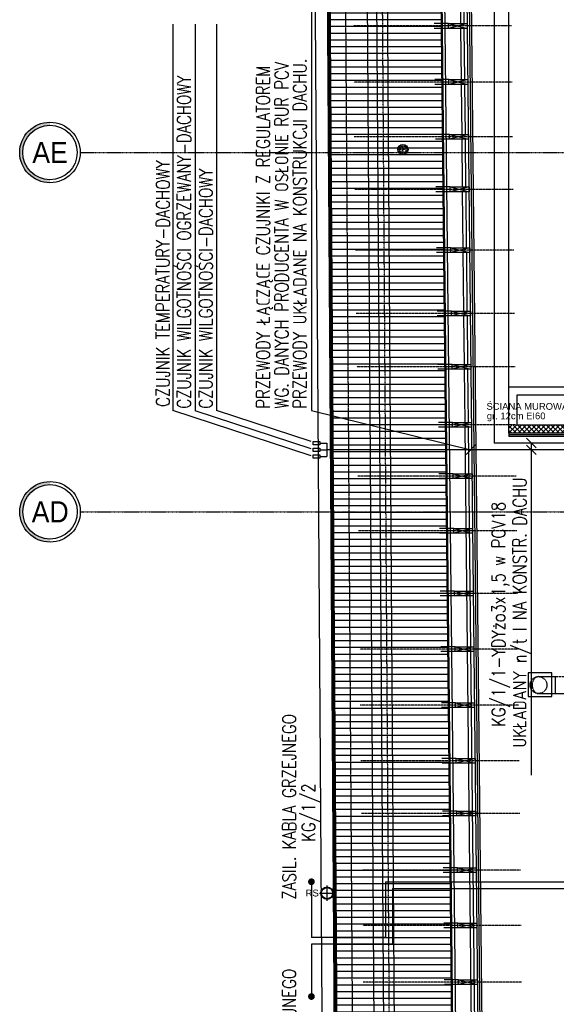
# Model space of a CAD drawing. Header units: inches. Extents: x -145354 to -97635, y 38777 to 78670.
# Tile 174 of 231: x -143262 to -142467, y 68338 to 69797. Entities that reach past the tile are written whole.
import ezdxf
from ezdxf.enums import TextEntityAlignment as Align

# ---------------------------------------------------------------- set-up
doc = ezdxf.new("R2010")
doc.units = ezdxf.units.IN
doc.header["$MEASUREMENT"] = 0
for name, pattern in [('00-inst$0$DASHDOT', [1, 0.5, -0.25, 0, -0.25]), ('CENTER', [2, 1.25, -0.25, 0.25, -0.25]), ('DASHDOT', [1, 0.5, -0.25, 0, -0.25]), ('DASHED', [0.75, 0.5, -0.25]), ('DASHED2', [0.375, 0.25, -0.125])]:
    doc.linetypes.add(name, pattern=pattern)
doc.layers.get('0').update_dxf_attribs({"color": 101})
for name, color, linetype in [('E35', 6, 'Continuous'), ('E50', 3, 'Continuous'), ('Ins-kan', 54, 'Continuous'), ('Ins-went', 141, 'Continuous'), ('Ins-wod', 152, 'Continuous'), ('Ins-wod-opis', 155, 'Continuous'), ('Os-osie glowne', 8, 'CENTER'), ('Os-osie-opis', 8, 'Continuous'), ('piony_K_nr', 240, 'Continuous'), ('Pos-drewno', 22, 'Continuous'), ('Sc-cegla pelna', 32, 'Continuous'), ('Sc-drewno', 22, 'Continuous'), ('Sc-gk', 120, 'Continuous'), ('Sc-gk-hatch', 8, 'Continuous'), ('Sc-izolacja term-obrys', 132, 'Continuous'), ('Sc-izolacja term-styropian', 151, 'STYROPIAN-KA'), ('W-idok', 9, 'Continuous'), ('W-otwor-strop', 126, 'Continuous'), ('wiezba_istn', 135, 'Continuous')]:
    doc.layers.add(name, color=color, linetype=linetype)
doc.layers.add('ha_sc_proj', color=251, linetype='Continuous', lineweight=13)
doc.styles.add('dwg_opis duży', font='ARIAL.TTF', dxfattribs={"width": 0.9})
doc.styles.add('ROMANS', font='romans', dxfattribs={"width": 0.85})
doc.styles.add('TYTUL2', font='ARIAL.TTF')
doc.linetypes.add('BATTING', pattern='A,0.0001,-0.1,[134,ltypeshp.shx,S=0.1,R=0,X=-0.1,Y=0],-0.2,[134,ltypeshp.shx,S=0.1,R=180,X=0.1,Y=0],-0.1', length=0.4001)
doc.linetypes.add('STYROPIAN-KA', pattern='A,0.0001,-0.1,[135,ltypeshp.shx,S=0.1,R=0,X=-0.1,Y=0],0,[135,ltypeshp.shx,S=0.1,R=180,X=0.1,Y=0],-0.1', length=0.2001)

# ---------------------------------------------------------------- blocks, each defined once
blk = doc.blocks.new('rura_spustowa')
at = {"layer": 'Ins-wod', "linetype": 'Continuous'}
for p, q in [((-11.2, 0), (11.2, 0)), ((0, -11.2), (0, 11.2))]:
    blk.add_line(p, q, dxfattribs=at)
at = {"layer": 'Ins-wod', "linetype": 'Continuous', "ltscale": 25}
for radius in [9.25, 8.25]:
    blk.add_circle((0, 0), radius, dxfattribs=at)
blk = doc.blocks.new('KROK')
at = {"layer": 'Pos-drewno'}
blk.add_lwpolyline([(-28, -3.5), (0, -3.5), (0, 3.5), (-28, 3.5)], close=True, dxfattribs=at)
at = {"layer": 'wiezba_istn', "linetype": 'Continuous', "ltscale": 10}
for p, q in [((-28, 3.5), (0, -3.5)), ((0, 3.5), (-28, -3.5))]:
    blk.add_line(p, q, dxfattribs=at)
blk = doc.blocks.new('_gslkflhklgj')
at = {"linetype": '00-inst$0$DASHDOT', "ltscale": 5}
for p, q in [((7.5, 0), (-7.5, 0)), ((0, -7.5), (0, 7.5))]:
    blk.add_line(p, q, dxfattribs=at)
for radius in [7.5, 5.5]:
    blk.add_circle((0, 0), radius)
blk = doc.blocks.new('_opis_osi')
blk.add_hatch(color=256).paths.add_polyline_path([(32, -32), (28.8, -32, -1), (-28.8, -32), (-32, -32, 1)])
for radius in [32, 28.8]:
    blk.add_circle((0, -32), radius)
at = {"style": 'dwg_opis duży', "width": 0.9}
blk.add_attdef('AXNAMEV', text='', height=22.4, rotation=90, dxfattribs=at).set_placement((0, -32), align=Align.MIDDLE_CENTER)

msp = doc.modelspace()

# ---------------------------------------------------------------- hatches: boundary and pattern name
at = {"layer": 'ha_sc_proj', "linetype": 'Continuous', "ltscale": 10}
h = msp.add_hatch(dxfattribs=at)
h.set_pattern_fill('ANSI37', color=256, scale=40, style=0)
h.set_pattern_definition([(45, (367.1234, 7e-06), (-3.5355339, 3.5355339), []), (135, (367.1234, 7e-06), (-3.5355339, -3.5355339), [])])
h.paths.add_polyline_path([(-142356.16, 69196.53), (-142525.35, 69196.53), (-142537.35, 69196.53), (-142537.35, 69184.53), (-142356.16, 69184.53)])
h.paths.add_polyline_path([(-142340.66, 69196.53), (-142356.16, 69196.53), (-142356.16, 69184.53), (-142340.66, 69184.53)])
h.paths.add_polyline_path([(-142176.35, 69196.53), (-142340.66, 69196.53), (-142340.66, 69184.53), (-142176.35, 69184.53)])
at = {"layer": 'W-idok', "ltscale": 4}
h = msp.add_hatch(dxfattribs=at)
h.set_pattern_fill('LINE', color=256, scale=80, style=0)
h.set_pattern_definition([(0, (-7943.883, 13047.433), (0, 10), [])])
h.paths.add_polyline_path([(-142640.4, 70057.22), (-142805.2, 70218.1), (-142781.42, 66658.15), (-142606.03, 66833.54)])
h.paths.add_polyline_path([(-141540.75, 68161.08), (-141716.94, 68161.08), (-141715.66, 66834.4), (-141539.29, 66658.04), (-141539.86, 67246.61), (-141539.91, 67299.9)])

# ---------------------------------------------------------------- linework, layer by layer
at = {"layer": 'E35'}
for p, q in [((-142829.65, 69824.04), (-142829.65, 69218.06)), ((-143035.15, 69790.61), (-143035.15, 69218.39)), ((-143002.39, 69790.61), (-143002.39, 69217.73)), ((-142970.6, 69790.61), (-142970.6, 69218.06)), ((-142830.4, 69151.29), (-143035.15, 69218.39)), ((-142830.4, 69161.37), (-143002.39, 69217.73)), ((-142830.4, 69172.12), (-142970.6, 69218.06)), ((-142829.65, 69218.06), (-142593.72, 69160.15)), ((-142511.2, 69177.07), (-142497.06, 69162.93)), ((-142586.65, 69167.22), (-142600.79, 69153.08)), ((-142511.2, 69167.07), (-142497.06, 69152.93)), ((-142504.13, 68677.73), (-142504.13, 69170))]:
    msp.add_line(p, q, dxfattribs=at)
for points in [[(-142817.31, 69167.5), (-142827.31, 69167.5), (-142827.31, 69172.5), (-142817.31, 69172.5)], [(-142817.31, 69157.5), (-142827.31, 69157.5), (-142827.31, 69162.5), (-142817.31, 69162.5)], [(-142817.31, 69147.5), (-142827.31, 69147.5), (-142827.31, 69152.5), (-142817.31, 69152.5)]]:
    msp.add_lwpolyline(points, close=True, dxfattribs=at)
at = {"layer": 'E50'}
for p, q in [((-142558.99, 70042.81), (-142558.99, 69170)), ((-142817.31, 69170), (-142807.31, 69170)), ((-142807.31, 69170), (-142807.31, 69150)), ((-142269.78, 69170), (-142558.99, 69170)), ((-142817.31, 69160), (-142807.31, 69160)), ((-142817.31, 69150), (-142807.31, 69150)), ((-142269.78, 69160), (-142807.31, 69160)), ((-142830, 68520), (-142830, 68437.66)), ((-142720, 68520), (-142059.21, 68520)), ((-142720, 68520), (-142720, 68437.66)), ((-142710, 68510), (-142059.21, 68510)), ((-142710, 68510), (-142710, 68427.66)), ((-142720, 68437.66), (-142830, 68437.66)), ((-142710, 68427.66), (-142830, 68427.66)), ((-142830, 68427.66), (-142830, 68350))]:
    msp.add_line(p, q, dxfattribs=at)
at = {"layer": 'E50', "const_width": 5}
for points in [[(-142832.5, 68520, 1), (-142827.5, 68520, 1)], [(-142832.5, 68350, 1), (-142827.5, 68350, 1)]]:
    msp.add_lwpolyline(points, format="xyb", close=True, dxfattribs=at)
at = {"layer": 'Ins-went', "linetype": 'DASHED', "ltscale": 0.4}
for p, q in [((-142493.58, 68823.96), (-142468.58, 68823.96)), ((-142493.58, 68798.96), (-142468.58, 68798.96)), ((-142468.58, 68798.96), (-142439.88, 68798.96))]:
    msp.add_line(p, q, dxfattribs=at)
at = {"layer": 'Ins-went'}
msp.add_line((-142468.58, 68798.96), (-142468.58, 68823.96), dxfattribs=at)
at = {"layer": 'Ins-went', "linetype": 'DASHED', "ltscale": 0.6}
msp.add_line((-142468.58, 68823.96), (-142439.88, 68823.96), dxfattribs=at)
at = {"layer": 'Ins-went', "linetype": 'DASHED2', "ltscale": 0.3}
msp.add_circle((-142493.58, 68811.46), 12.5, dxfattribs=at)
msp.add_ellipse((-142493.58, 68811.46), major_axis=(0, 12.5), ratio=0.75, start_param=0, end_param=3.1415927, dxfattribs=at)
at = {"layer": 'Os-osie glowne'}
for p, q in [((-142701.94, 66437.11), (-142729.14, 70509.53)), ((-143172.44, 69068.12), (-137983.92, 69068.12))]:
    msp.add_line(p, q, dxfattribs=at)
msp.add_lwpolyline([(-143172.63, 69600.53), (-137984.11, 69600.53)], dxfattribs=at)
at = {"layer": 'Sc-cegla pelna'}
for p, q in [((-142537.35, 69184.53), (-142537.35, 69253.53)), ((-142537.35, 69184.53), (-142537.35, 69253.53)), ((-142537.35, 69253.53), (-142437.35, 69253.53)), ((-142525.35, 69196.53), (-142525.35, 69241.53)), ((-142525.35, 69241.53), (-142425.35, 69241.53)), ((-142171.35, 69196.53), (-142525.35, 69196.53))]:
    msp.add_line(p, q, dxfattribs=at)
msp.add_lwpolyline([(-142171.35, 69184.53), (-142537.35, 69184.53)], dxfattribs=at)
at = {"layer": 'Sc-drewno'}
for p, q in [((-142749.88, 70170.53), (-142726.77, 66711.67)), ((-142735.79, 70156.53), (-142712.87, 66725.59))]:
    msp.add_line(p, q, dxfattribs=at)
at = {"layer": 'Sc-gk'}
for p, q in [((-142598.53, 70022.66), (-142564.98, 66868.21)), ((-142595.49, 70019.66), (-142562.01, 66871.21))]:
    msp.add_line(p, q, dxfattribs=at)
at = {"layer": 'Sc-gk-hatch', "linetype": 'BATTING', "ltscale": 0.25}
for p, q in [((-142604.7, 69851.4), (-142604.07, 69791.4)), ((-142603.99, 69784.4), (-142603.18, 69708.4)), ((-142603.11, 69701.4), (-142602.32, 69627.38)), ((-142602.25, 69620.38), (-142601.49, 69549.4)), ((-142601.42, 69542.4), (-142600.53, 69459.28)), ((-142600.46, 69452.28), (-142599.54, 69365.4)), ((-142599.46, 69358.4), (-142598.7, 69286.4)), ((-142598.62, 69279.4), (-142597.78, 69200.4)), ((-142597.71, 69193.4), (-142582.01, 67717.77))]:
    msp.add_line(p, q, dxfattribs=at)
at = {"layer": 'Sc-izolacja term-obrys'}
for p, q in [((-142601.56, 70025.66), (-142567.94, 66865.21)), ((-142609.7, 69851.4), (-142609.07, 69791.4)), ((-142608.99, 69784.4), (-142608.18, 69708.4)), ((-142608.11, 69701.4), (-142607.32, 69627.38)), ((-142607.25, 69620.38), (-142606.49, 69549.4)), ((-142606.42, 69542.4), (-142605.53, 69459.28)), ((-142605.46, 69452.28), (-142604.54, 69365.4)), ((-142604.46, 69358.4), (-142603.7, 69286.4)), ((-142603.62, 69279.4), (-142602.78, 69200.4)), ((-142602.71, 69193.4), (-142587.01, 67717.77)), ((-142537.35, 69184.53), (-142537.35, 69179.53)), ((-142171.35, 69179.53), (-142537.35, 69179.53))]:
    msp.add_line(p, q, dxfattribs=at)
at = {"layer": 'Sc-izolacja term-styropian', "linetype": 'BATTING', "ltscale": 0.12}
msp.add_lwpolyline([(-142171.35, 69182.03), (-142537.35, 69182.03)], dxfattribs=at)
at = {"layer": 'W-idok', "linetype": 'DASHED'}
msp.add_line((-142719.68, 70140.53), (-142696.93, 66734.89), dxfattribs=at)
at = {"layer": 'W-idok'}
for p, q in [((-142606.03, 66833.54), (-142640.4, 70057.22)), ((-142604.47, 66827.98), (-142638.96, 70062.85)), ((-142600.51, 66831.98), (-142634.91, 70058.85))]:
    msp.add_line(p, q, dxfattribs=at)
at = {"layer": 'W-idok', "linetype": 'DASHDOT'}
for p, q in [((-142533.65, 69787.9), (-142768.24, 69787.9)), ((-142532.77, 69704.9), (-142767.36, 69704.9)), ((-142531.9, 69623.88), (-142766.49, 69623.88)), ((-142531.07, 69545.9), (-142765.66, 69545.9)), ((-142530.11, 69455.78), (-142764.7, 69455.78)), ((-142529.11, 69361.9), (-142763.7, 69361.9)), ((-142528.27, 69282.9), (-142762.86, 69282.9)), ((-142527.35, 69196.9), (-142761.94, 69196.9)), ((-142526.54, 69120.89), (-142761.13, 69120.89)), ((-142525.68, 69039.89), (-142760.27, 69039.89)), ((-142524.69, 68947.27), (-142759.28, 68947.27)), ((-142523.81, 68864.77), (-142758.4, 68864.77)), ((-142522.93, 68781.77), (-142757.52, 68781.77)), ((-142522.05, 68699.27), (-142756.64, 68699.27)), ((-142521.22, 68621.27), (-142755.81, 68621.27)), ((-142520.32, 68537.27), (-142754.91, 68537.27)), ((-142519.45, 68455.27), (-142754.04, 68455.27)), ((-142518.55, 68371.27), (-142753.14, 68371.27))]:
    msp.add_line(p, q, dxfattribs=at)
at = {"layer": 'W-idok'}
for points in [[(-141517.91, 67299.93), (-141519.53, 68969.03), (-139595.51, 68970.89), (-139597.98, 66625.95), (-138315.26, 66624.6), (-138335.24, 70247.53), (-142827.4, 70247.53), (-142803.21, 66627.79), (-141517.26, 66629.02), (-141517.86, 67246.63)], [(-141535.91, 67299.91), (-141537.55, 68987.01), (-139577.5, 68988.91), (-139579.96, 66643.93), (-138333.36, 66642.62), (-138353.15, 70229.53), (-142809.28, 70229.53), (-142785.33, 66645.8), (-141535.28, 66647.01), (-141535.86, 67246.61)], [(-141537.91, 67299.91), (-141539.55, 68989.01), (-139575.49, 68990.91), (-139577.96, 66645.93), (-138335.37, 66644.62), (-138355.13, 70227.53), (-142807.26, 70227.53), (-142783.35, 66647.81), (-141537.28, 66649.01), (-141537.86, 67246.61)], [(-141539.91, 67299.9), (-141541.55, 68991), (-139573.49, 68992.91), (-139575.96, 66647.93), (-138337.38, 66646.62), (-138357.12, 70225.53), (-142805.25, 70225.53), (-142781.36, 66649.81), (-141539.29, 66651), (-141539.86, 67246.61)], [(-142537.35, 69253.53), (-142537.35, 69913.42), (-138674.64, 69913.42), (-138674.64, 69503.53)]]:
    msp.add_lwpolyline(points, dxfattribs=at)
at = {"layer": 'W-idok', "linetype": 'DASHED2'}
msp.add_lwpolyline([(-141562.91, 67299.88), (-141564.57, 69013.98), (-139550.47, 69015.93), (-139552.93, 66670.91), (-138360.51, 66669.65), (-138380, 70202.53), (-142782.09, 70202.53), (-142758.51, 66672.83), (-141562.31, 66673.98), (-141562.86, 67246.59)], dxfattribs=at)
at = {"layer": 'W-otwor-strop', "linetype": 'Continuous'}
msp.add_lwpolyline([(-142508.72, 68794.46), (-142473.72, 68794.46), (-142473.72, 68829.46), (-142508.72, 68829.46)], close=True, dxfattribs=at)
at = {"layer": 'wiezba_istn', "linetype": 'Continuous', "ltscale": 10}
for p, q in [((-142627.06, 69791.4), (-142648.18, 69791.4)), ((-142627.06, 69784.4), (-142648.11, 69784.4)), ((-142626.18, 69708.4), (-142647.3, 69708.4)), ((-142626.18, 69701.4), (-142647.22, 69701.4)), ((-142625.31, 69627.38), (-142646.43, 69627.38)), ((-142625.31, 69620.38), (-142646.36, 69620.38)), ((-142624.48, 69549.4), (-142645.6, 69549.4)), ((-142624.48, 69542.4), (-142645.53, 69542.4)), ((-142623.52, 69459.28), (-142644.64, 69459.28)), ((-142623.52, 69452.28), (-142644.57, 69452.28)), ((-142622.52, 69365.4), (-142643.64, 69365.4)), ((-142622.52, 69358.4), (-142643.57, 69358.4)), ((-142621.68, 69286.4), (-142642.8, 69286.4)), ((-142621.68, 69279.4), (-142642.72, 69279.4)), ((-142620.76, 69200.4), (-142641.88, 69200.4)), ((-142620.76, 69193.4), (-142641.81, 69193.4)), ((-142619.95, 69124.39), (-142641.07, 69124.39)), ((-142619.95, 69117.39), (-142641, 69117.39)), ((-142619.09, 69043.39), (-142640.21, 69043.39)), ((-142619.09, 69036.39), (-142640.13, 69036.39)), ((-142618.1, 68950.77), (-142639.22, 68950.77)), ((-142618.1, 68943.77), (-142639.15, 68943.77)), ((-142617.22, 68868.27), (-142638.34, 68868.27)), ((-142617.22, 68861.27), (-142638.27, 68861.27)), ((-142616.34, 68785.27), (-142637.46, 68785.27)), ((-142616.34, 68778.27), (-142637.38, 68778.27)), ((-142615.46, 68702.77), (-142636.58, 68702.77)), ((-142615.46, 68695.77), (-142636.5, 68695.77)), ((-142614.62, 68624.77), (-142635.75, 68624.77)), ((-142614.62, 68617.77), (-142635.67, 68617.77)), ((-142613.73, 68540.77), (-142634.85, 68540.77)), ((-142613.73, 68533.77), (-142634.78, 68533.77)), ((-142612.86, 68458.77), (-142633.98, 68458.77)), ((-142612.86, 68451.77), (-142633.9, 68451.77)), ((-142611.96, 68374.77), (-142633.08, 68374.77)), ((-142611.96, 68367.77), (-142633.01, 68367.77))]:
    msp.add_line(p, q, dxfattribs=at)

# ---------------------------------------------------------------- block references
at = {"xscale": -1}
for p in [(-142627.06, 69787.9), (-142626.18, 69704.9), (-142625.31, 69623.88), (-142624.48, 69545.9), (-142623.52, 69455.78), (-142622.52, 69361.9), (-142621.68, 69282.9), (-142620.76, 69196.9), (-142619.95, 69120.89), (-142619.09, 69039.89), (-142618.1, 68947.27), (-142617.22, 68864.77), (-142616.34, 68781.77), (-142615.46, 68699.27), (-142614.62, 68621.27), (-142613.73, 68537.27), (-142612.86, 68455.27), (-142611.96, 68371.27)]:
    msp.add_blockref('KROK', p, dxfattribs=at)
at = {"layer": 'Ins-kan'}
msp.add_blockref('_gslkflhklgj', (-142694.36, 69604.92), dxfattribs=at)
at = {"layer": 'Ins-wod'}
msp.add_blockref('rura_spustowa', (-142806.8, 68503.14), dxfattribs=at)
at = {"layer": 'Os-osie-opis'}
ref = msp.add_blockref('_opis_osi', (-143172.63, 69600.53), dxfattribs=dict(at, xscale=1.399999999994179, yscale=1.399999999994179, zscale=1.4, rotation=270))
ref.add_attrib('AXNAMEV', 'AE', dxfattribs={"layer": '0', "height": 31.36, "style": 'dwg_opis duży', "width": 0.9}).set_placement((-143217.2, 69600.53), align=Align.MIDDLE_CENTER)
ref = msp.add_blockref('_opis_osi', (-143172.44, 69068.12), dxfattribs=dict(at, xscale=1.399999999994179, yscale=1.399999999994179, zscale=1.4, rotation=270))
ref.add_attrib('AXNAMEV', 'AD', dxfattribs={"layer": '0', "height": 31.36, "style": 'dwg_opis duży', "width": 0.9}).set_placement((-143217, 69068.12), align=Align.MIDDLE_CENTER)

# ---------------------------------------------------------------- texts
at = {"layer": 'E35', "style": 'ROMANS', "width": 0.8}
for s, p in [('PRZEWODY ŁĄCZĄCE CZUJNIKI Z REGULATOREM', (-142891.6, 69221.08)), ('PRZEWODY UKŁADANE NA KONSTRUKCJI DACHU.', (-142837.11, 69221.08)), ('CZUJNIK WILGOTNOŚCI OGRZEWANY-DACHOWY', (-143008.72, 69221.08)), ('WG. DANYCH PRODUCENTA W OSŁONIE RUR PCV', (-142864.11, 69221.08)), ('CZUJNIK WILGOTNOŚCI-DACHOWY', (-142976.47, 69221.08)), ('CZUJNIK TEMPERATURY-DACHOWY', (-143040.05, 69223.8))]:
    msp.add_text(s, height=20, rotation=90, dxfattribs=at).set_placement(p)
for s, p in [('UKŁADANY n/t I NA KONSTR. DACHU', (-142520.05, 68918.94)), ('KG/1/1-YDYżo3x1,5 w PCV18 ', (-142551.39, 68921.66)), ('ZASIL. KABLA GRZEJNEGO', (-142863.03, 68630.93)), ('KG/1/2', (-142832.93, 68622.47)), ('ZASIL. KABLA GRZEJNEGO', (-142863.03, 68253.47))]:
    msp.add_text(s, height=20, rotation=90, dxfattribs=at).set_placement(p, align=Align.MIDDLE)
at = {"layer": 'Ins-wod-opis', "style": 'TYTUL2'}
msp.add_text('RS', height=10.212, dxfattribs=at).set_placement((-142828.87, 68503.33), align=Align.MIDDLE)
at = {"layer": 'piony_K_nr', "style": 'TYTUL2'}
msp.add_text('13', height=7, dxfattribs=at).set_placement((-142700.13, 69601.23, -76.7))
at = {"layer": 'Sc-cegla pelna', "style": 'TYTUL2'}
for s, p in [('ŚCIANA MUROWANA ', (-142570.61, 69219.32)), ('gr. 12cm EI60', (-142570.1, 69205.25))]:
    msp.add_text(s, height=10, dxfattribs=at).set_placement(p)

doc.saveas('drawing.dxf')
